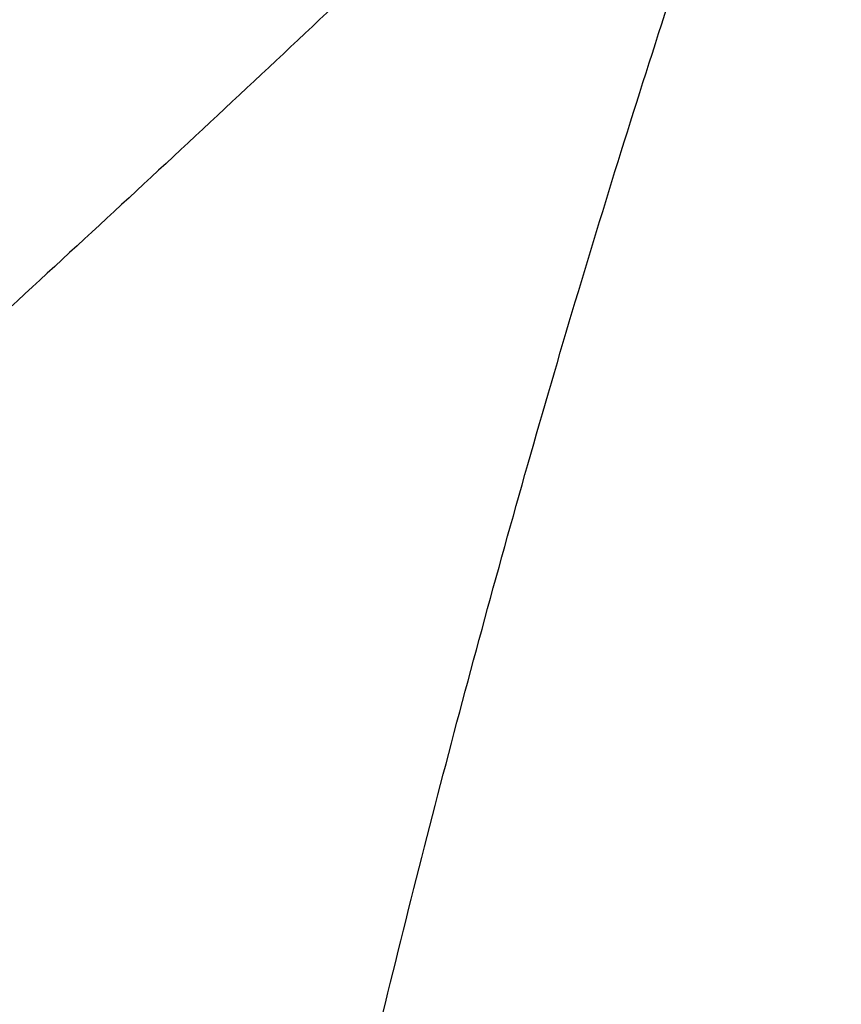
# Model space of a CAD drawing. Header units: millimetres. Extents: x -454 to 409, y -378 to 493.
# Tile 19 of 256: x -426.51 to -422.45, y -348.05 to -343.17. Entities that reach past the tile are written whole.
import ezdxf

# ---------------------------------------------------------------- set-up
doc = ezdxf.new("R2010")
doc.units = ezdxf.units.MM
doc.layers.add('Bordo', color=7, linetype='Continuous', true_color=0x00ffe9)
doc.layers.add('Corpo', color=7, linetype='Continuous', true_color=0x11ff00)

msp = doc.modelspace()

# ---------------------------------------------------------------- linework, layer by layer
at = {"layer": 'Bordo', "color": 7}
for points in [[(-425.6438, -352.3898, 82.016), (-422.3187, -334.7162, 81.2484), (-418.3602, -334.6982, 98.8077), (-414.4018, -334.6803, 116.367), (-417.7269, -352.3539, 117.1347)], [(-435.1373, -347.993, 83.9787), (-421.8279, -336.1843, 81.2554), (-418.7438, -335.573, 98.9786), (-415.6597, -334.9616, 116.7019), (-428.9691, -346.7703, 119.4253)], [(-436.0567, -346.7136, 84.0758), (-420.8341, -337.5642, 81.1501), (-417.989, -336.6222, 98.8988), (-415.144, -335.6802, 116.6476), (-430.3666, -344.8295, 119.5733)], [(-436.8318, -345.0954, 84.0959), (-420.246, -338.7619, 81.1315), (-417.5473, -337.5195, 98.8846), (-414.8486, -336.277, 116.6377), (-431.4344, -342.6105, 119.6022)]]:
    msp.add_rational_spline(points, [1, 0.707106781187, 1, 0.707106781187, 1], degree=2, knots=[0, 0, 0, 28.274334, 28.274334, 56.548668, 56.548668, 56.548668], dxfattribs=at)
at = {"layer": 'Corpo', "color": 7}
msp.add_open_spline([(-363.7463, 301.8031, 517.6661), (-366.4741, 275.1114, 454.5673), (-374.1648, 206.0974, 345.9757), (-385.1885, 124.6664, 287.4167), (-412.3758, -110.3037, 290.5576), (-426.7338, -304.2562, 310.601), (-427.2761, -352.3096, 317.2756), (-379.7044, -356.3849, 307.2822), (-207.7295, -361.6797, 277.618), (-22.4514, -362.8638, 263.4709), (162.8268, -361.6797, 277.618), (334.8017, -356.3849, 307.2822), (382.3733, -352.3096, 317.2756), (381.8311, -304.2562, 310.601), (367.4731, -110.3037, 290.5576), (349.3482, 46.3431, 288.4637), (342.9797, 99.0766, 297.7)], degree=3, dxfattribs=at)

doc.saveas('drawing.dxf')
